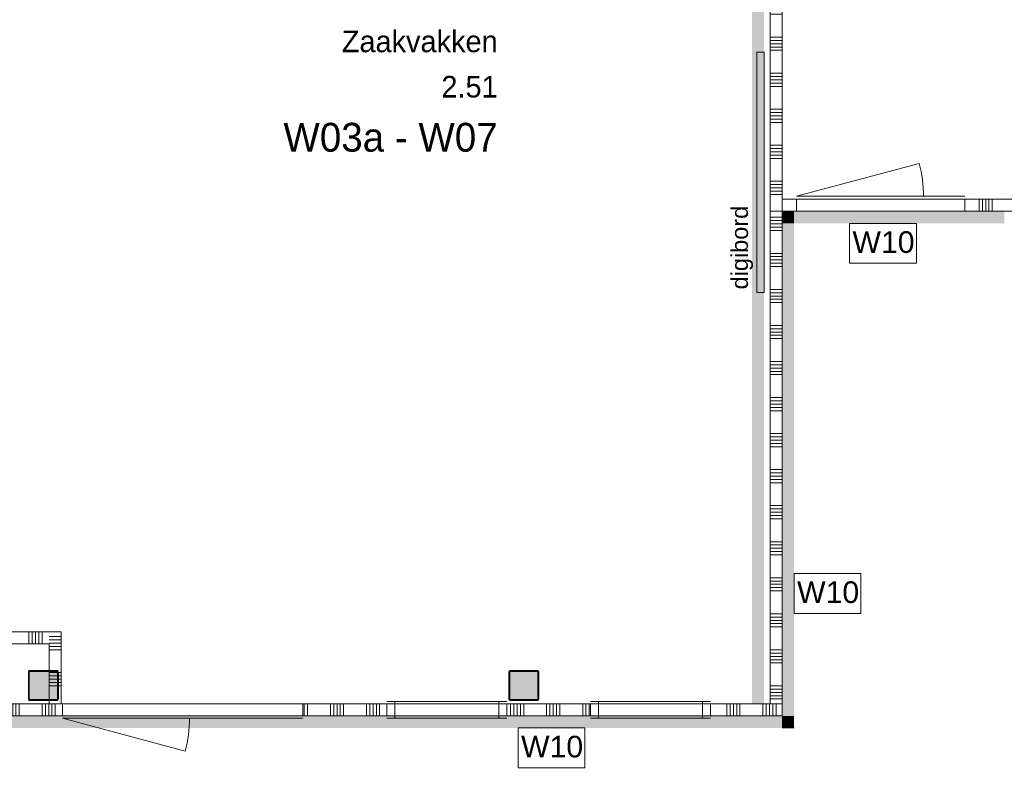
# Model space of a CAD drawing. Header units: millimetres. Extents: x -409 to 257590, y -7854 to 67330.
# Tile 178 of 205: x 81413 to 89610, y 16630 to 22945. Entities that reach past the tile are written whole.
import ezdxf
from ezdxf.enums import TextEntityAlignment as Align

# ---------------------------------------------------------------- set-up
doc = ezdxf.new("R2010")
doc.units = ezdxf.units.MM
doc.header["$MEASUREMENT"] = 0
for name, color, linetype in [('Info Wandafwerking aanduiding', 7, 'Continuous'), ('Info Wandafwerking aanduiding Doorsnede-arcering', 7, 'Continuous'), ('New_22 NC Binnenwanden', 7, 'Continuous'), ('New_22 NC Binnenwanden Deuren', 7, 'Continuous'), ('New_22 NC Binnenwanden Doorsnede-arcering', 7, 'Continuous'), ('New_22 NC Binnenwanden Laagscheidingslijnen', 7, 'Continuous'), ('New_22 NC Binnenwanden Ramen', 7, 'Continuous'), ('New_72 Vaste Inrichting', 7, 'Continuous'), ('New_info tekst digiborden', 7, 'Continuous'), ('New_Info Wandafwerking aanduiding', 7, 'Continuous'), ('New_Info Wandafwerking aanduiding Doorsnede-arcering', 7, 'Continuous'), ('New_Z Ruimtefuncties', 7, 'Continuous'), ('New_Z Ruimtefuncties Zone omranding', 7, 'Continuous'), ('New_Z Ruimtefuncties Zone tekst', 7, 'Continuous'), ('S-COLS-____-OTLN.RVT S', 7, 'Continuous'), ('S-COLS-____-OTLN.RVT S 2D arcering', 7, 'Continuous')]:
    doc.layers.add(name, color=color, linetype=linetype)
doc.styles.add('GENERATED_STYLE_1', font='txt')
doc.styles.add('GENERATED_STYLE_2', font='txt')

# ---------------------------------------------------------------- blocks, each defined once
blk = doc.blocks.new('*X80')
at = {"layer": 'New_22 NC Binnenwanden Doorsnede-arcering', "color": 254, "linetype": 'Continuous', "lineweight": 0, "true_color": 0xe9ebeb}
for p, q in [((87733, 21300), (87660, 21300)), ((87733, 21272.6), (87660, 21272.6)), ((87733, 21245.1), (87660, 21245.1)), ((87760, 21300), (87733, 21300)), ((87760, 21272.6), (87733, 21272.6)), ((87760, 21245.1), (87733, 21245.1)), ((87733, 21217.7), (87660, 21217.7)), ((87733, 21190.3), (87660, 21190.3)), ((87760, 21217.7), (87733, 21217.7)), ((87760, 21190.3), (87733, 21190.3)), ((87733, 21000), (87660, 21000)), ((87760, 21000), (87733, 21000)), ((87733, 20972.6), (87660, 20972.6)), ((87733, 20945.1), (87660, 20945.1)), ((87733, 20917.7), (87660, 20917.7)), ((87760, 20972.6), (87733, 20972.6)), ((87760, 20945.1), (87733, 20945.1)), ((87760, 20917.7), (87733, 20917.7)), ((87733, 20890.3), (87660, 20890.3)), ((87760, 20890.3), (87733, 20890.3)), ((87733, 20700), (87660, 20700)), ((87733, 20672.6), (87660, 20672.6)), ((87760, 20700), (87733, 20700)), ((87760, 20672.6), (87733, 20672.6)), ((87733, 20645.1), (87660, 20645.1)), ((87733, 20617.7), (87660, 20617.7)), ((87733, 20590.3), (87660, 20590.3)), ((87760, 20645.1), (87733, 20645.1)), ((87760, 20617.7), (87733, 20617.7)), ((87760, 20590.3), (87733, 20590.3)), ((87733, 20400), (87660, 20400)), ((87733, 20372.6), (87660, 20372.6)), ((87733, 20345.1), (87660, 20345.1)), ((87760, 20400), (87733, 20400)), ((87760, 20372.6), (87733, 20372.6)), ((87760, 20345.1), (87733, 20345.1)), ((87733, 20317.7), (87660, 20317.7)), ((87733, 20290.3), (87660, 20290.3)), ((87760, 20317.7), (87733, 20317.7)), ((87760, 20290.3), (87733, 20290.3)), ((87733, 20100), (87660, 20100)), ((87760, 20100), (87733, 20100)), ((87733, 20072.6), (87660, 20072.6)), ((87733, 20045.1), (87660, 20045.1)), ((87733, 20017.7), (87660, 20017.7)), ((87760, 20072.6), (87733, 20072.6)), ((87760, 20045.1), (87733, 20045.1)), ((87760, 20017.7), (87733, 20017.7)), ((87733, 19990.3), (87660, 19990.3)), ((87760, 19990.3), (87733, 19990.3)), ((87733, 19800), (87660, 19800)), ((87733, 19772.6), (87660, 19772.6)), ((87760, 19800), (87733, 19800)), ((87760, 19772.6), (87733, 19772.6)), ((87733, 19745.1), (87660, 19745.1)), ((87733, 19717.7), (87660, 19717.7)), ((87733, 19690.3), (87660, 19690.3)), ((87760, 19745.1), (87733, 19745.1)), ((87760, 19717.7), (87733, 19717.7)), ((87760, 19690.3), (87733, 19690.3)), ((87733, 19500), (87660, 19500)), ((87733, 19472.6), (87660, 19472.6)), ((87733, 19445.1), (87660, 19445.1)), ((87760, 19500), (87733, 19500)), ((87760, 19472.6), (87733, 19472.6)), ((87760, 19445.1), (87733, 19445.1)), ((87733, 19417.7), (87660, 19417.7)), ((87733, 19390.3), (87660, 19390.3)), ((87760, 19417.7), (87733, 19417.7)), ((87760, 19390.3), (87733, 19390.3)), ((87733, 19200), (87660, 19200)), ((87760, 19200), (87733, 19200)), ((87733, 19172.6), (87660, 19172.6)), ((87733, 19145.1), (87660, 19145.1)), ((87733, 19117.7), (87660, 19117.7)), ((87760, 19172.6), (87733, 19172.6)), ((87760, 19145.1), (87733, 19145.1)), ((87760, 19117.7), (87733, 19117.7)), ((87733, 19090.3), (87660, 19090.3)), ((87760, 19090.3), (87733, 19090.3)), ((87733, 18900), (87660, 18900)), ((87733, 18872.6), (87660, 18872.6)), ((87760, 18900), (87733, 18900)), ((87760, 18872.6), (87733, 18872.6)), ((87733, 18845.1), (87660, 18845.1)), ((87733, 18817.7), (87660, 18817.7)), ((87733, 18790.3), (87660, 18790.3)), ((87760, 18845.1), (87733, 18845.1)), ((87760, 18817.7), (87733, 18817.7)), ((87760, 18790.3), (87733, 18790.3)), ((87733, 18600), (87660, 18600)), ((87733, 18572.6), (87660, 18572.6)), ((87733, 18545.1), (87660, 18545.1)), ((87760, 18600), (87733, 18600)), ((87760, 18572.6), (87733, 18572.6)), ((87760, 18545.1), (87733, 18545.1)), ((87733, 18517.7), (87660, 18517.7)), ((87733, 18490.3), (87660, 18490.3)), ((87760, 18517.7), (87733, 18517.7)), ((87760, 18490.3), (87733, 18490.3)), ((87733, 18300), (87660, 18300)), ((87760, 18300), (87733, 18300)), ((87733, 18272.6), (87660, 18272.6)), ((87733, 18245.1), (87660, 18245.1)), ((87733, 18217.7), (87660, 18217.7)), ((87760, 18272.6), (87733, 18272.6)), ((87760, 18245.1), (87733, 18245.1)), ((87760, 18217.7), (87733, 18217.7)), ((87733, 18190.3), (87660, 18190.3)), ((87760, 18190.3), (87733, 18190.3)), ((87733, 18000), (87660, 18000)), ((87733, 17972.6), (87660, 17972.6)), ((87760, 18000), (87733, 18000)), ((87760, 17972.6), (87733, 17972.6)), ((87733, 17945.1), (87660, 17945.1)), ((87733, 17917.7), (87660, 17917.7)), ((87733, 17890.3), (87660, 17890.3)), ((87760, 17945.1), (87733, 17945.1)), ((87760, 17917.7), (87733, 17917.7)), ((87760, 17890.3), (87733, 17890.3)), ((87733, 17700), (87660, 17700)), ((87733, 17672.6), (87660, 17672.6)), ((87733, 17645.1), (87660, 17645.1)), ((87760, 17700), (87733, 17700)), ((87760, 17672.6), (87733, 17672.6)), ((87760, 17645.1), (87733, 17645.1)), ((87733, 17617.7), (87660, 17617.7)), ((87733, 17590.3), (87660, 17590.3)), ((87760, 17617.7), (87733, 17617.7)), ((87760, 17590.3), (87733, 17590.3)), ((87733, 17400), (87660, 17400)), ((87760, 17400), (87733, 17400)), ((87733, 17372.6), (87660, 17372.6)), ((87733, 17345.1), (87660, 17345.1)), ((87733, 17317.7), (87660, 17317.7)), ((87760, 17372.6), (87733, 17372.6)), ((87760, 17345.1), (87733, 17345.1)), ((87760, 17317.7), (87733, 17317.7)), ((87733, 17290.3), (87660, 17290.3)), ((87760, 17290.3), (87733, 17290.3))]:
    blk.add_line(p, q, dxfattribs=at)
blk = doc.blocks.new('Wall_5_2', base_point=(87660, 17250))
at = {"layer": 'New_22 NC Binnenwanden', "color": 8, "linetype": 'Continuous', "lineweight": 0, "true_color": 0x778488, "flags": 128}
for points in [[(87660, 21350), (87760, 21350)], [(87660, 21350), (87660, 17250)], [(87760, 17250), (87760, 21350)]]:
    blk.add_lwpolyline(points, dxfattribs=at)
at = {"layer": 'New_22 NC Binnenwanden Laagscheidingslijnen', "color": 8, "linetype": 'Continuous', "lineweight": 0, "true_color": 0x778488}
blk.add_line((87760, 17250), (87660, 17250), dxfattribs=at)
at = {"layer": 'New_22 NC Binnenwanden', "color": 8, "lineweight": 0, "true_color": 0x778488}
blk.add_blockref('*X80', (0, 0), dxfattribs=at)
blk = doc.blocks.new('*X116')
at = {"layer": 'New_22 NC Binnenwanden Doorsnede-arcering', "color": 254, "linetype": 'Continuous', "lineweight": 0, "true_color": 0xe9ebeb}
for p, q in [((89400, 21450), (89400, 21398.2)), ((89400, 21398.2), (89400, 21350)), ((89427.5, 21450), (89427.5, 21398.2)), ((89427.5, 21398.2), (89427.5, 21350)), ((89454.9, 21450), (89454.9, 21398.2)), ((89454.9, 21398.2), (89454.9, 21350)), ((89482.3, 21450), (89482.3, 21398.2)), ((89482.3, 21398.2), (89482.3, 21350)), ((89509.8, 21450), (89509.8, 21398.2)), ((89509.8, 21398.2), (89509.8, 21350)), ((89700, 21450), (89700, 21398.2)), ((89700, 21398.2), (89700, 21350))]:
    blk.add_line(p, q, dxfattribs=at)
blk = doc.blocks.new('D1 zl1-b 22_3')
at = {"layer": 'New_22 NC Binnenwanden Deuren', "color": 1, "linetype": 'Continuous', "lineweight": 0}
for p, q in [((700, 0), (-321, 273.6)), ((-700, 0), (-357, 0)), ((700, 0), (-357, 0))]:
    blk.add_line(p, q, dxfattribs=at)
at = {"layer": 'New_22 NC Binnenwanden Deuren', "color": 7, "linetype": 'Continuous', "lineweight": 0}
for p, q in [((-700, -125), (-700, -25)), ((-700, -125), (-700, -25)), ((700, -125), (700, -25)), ((700, -125), (700, -25))]:
    blk.add_line(p, q, dxfattribs=at)
at = {"layer": 'New_22 NC Binnenwanden Deuren', "color": 1, "linetype": 'Continuous', "lineweight": 0}
blk.add_arc((700, 0), 1057, 165, 180, dxfattribs=at)
blk = doc.blocks.new('Wall_13_2', base_point=(87660, 21350))
at = {"layer": 'New_22 NC Binnenwanden', "color": 8, "linetype": 'Continuous', "lineweight": 0, "true_color": 0x778488}
for p, q in [((87880.2, 21350), (87880.2, 21450)), ((89280.2, 21350), (89280.2, 21450))]:
    blk.add_line(p, q, dxfattribs=at)
at = {"layer": 'New_22 NC Binnenwanden', "color": 8, "linetype": 'Continuous', "lineweight": 0, "true_color": 0x778488, "flags": 128}
for points in [[(87880.2, 21450), (87760, 21450)], [(89710, 21450), (89280.2, 21450)], [(89710, 21350), (89710, 21450)], [(87760, 21350), (87880.2, 21350)], [(89280.2, 21350), (89710, 21350)]]:
    blk.add_lwpolyline(points, dxfattribs=at)
at = {"layer": 'New_22 NC Binnenwanden', "color": 8, "lineweight": 0, "true_color": 0x778488}
blk.add_blockref('*X116', (0, 0), dxfattribs=at)
at = {"layer": 'New_22 NC Binnenwanden Deuren', "color": 1, "linetype": 'Continuous', "lineweight": 0, "xscale": -0.9999999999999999, "zscale": 1000, "rotation": 359.9999131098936}
blk.add_blockref('D1 zl1-b 22_3', (88580.2, 21475), dxfattribs=at)
blk = doc.blocks.new('*X600')
at = {"layer": 'New_22 NC Binnenwanden Doorsnede-arcering', "color": 254, "linetype": 'Continuous', "lineweight": 0, "true_color": 0xe9ebeb}
for p, q in [((80100, 17250), (80100, 17150)), ((80127.4, 17250), (80127.4, 17150)), ((80154.9, 17250), (80154.9, 17150)), ((80182.3, 17250), (80182.3, 17150)), ((80209.7, 17250), (80209.7, 17150)), ((80400, 17250), (80400, 17150)), ((80427.4, 17250), (80427.4, 17150)), ((80454.9, 17250), (80454.9, 17150)), ((80482.3, 17250), (80482.3, 17150)), ((80509.7, 17250), (80509.7, 17150)), ((80700, 17250), (80700, 17150)), ((80727.4, 17250), (80727.4, 17150)), ((80754.9, 17250), (80754.9, 17150)), ((80782.3, 17250), (80782.3, 17150)), ((80809.7, 17250), (80809.7, 17150)), ((81000, 17250), (81000, 17150)), ((81027.4, 17250), (81027.4, 17150)), ((81054.9, 17250), (81054.9, 17150)), ((81082.3, 17250), (81082.3, 17150)), ((81109.7, 17250), (81109.7, 17150)), ((81300, 17250), (81300, 17150)), ((81327.4, 17250), (81327.4, 17150)), ((81354.9, 17250), (81354.9, 17150)), ((81382.3, 17250), (81382.3, 17150)), ((81409.7, 17250), (81409.7, 17150)), ((81600, 17250), (81600, 17150)), ((81627.4, 17250), (81627.4, 17150)), ((81654.9, 17250), (81654.9, 17150)), ((81682.3, 17250), (81682.3, 17150)), ((81709.7, 17250), (81709.7, 17150))]:
    blk.add_line(p, q, dxfattribs=at)
blk = doc.blocks.new('*X601')
at = {"layer": 'New_22 NC Binnenwanden Doorsnede-arcering', "color": 254, "linetype": 'Continuous', "lineweight": 0, "true_color": 0xe9ebeb}
for p, q in [((83782.3, 17250), (83782.3, 17150)), ((83809.7, 17250), (83809.7, 17150)), ((84000, 17250), (84000, 17150)), ((84027.4, 17250), (84027.4, 17150)), ((84054.9, 17250), (84054.9, 17150)), ((84082.3, 17250), (84082.3, 17150)), ((84109.7, 17250), (84109.7, 17150)), ((84300, 17250), (84300, 17150)), ((84327.4, 17250), (84327.4, 17150)), ((84354.9, 17250), (84354.9, 17150)), ((84382.3, 17250), (84382.3, 17150)), ((84409.7, 17250), (84409.7, 17150))]:
    blk.add_line(p, q, dxfattribs=at)
blk = doc.blocks.new('*X602')
at = {"layer": 'New_22 NC Binnenwanden Doorsnede-arcering', "color": 254, "linetype": 'Continuous', "lineweight": 0, "true_color": 0xe9ebeb}
for p, q in [((85500, 17250), (85500, 17150)), ((85527.4, 17250), (85527.4, 17150)), ((85554.9, 17250), (85554.9, 17150)), ((85582.3, 17250), (85582.3, 17150)), ((85609.7, 17250), (85609.7, 17150)), ((85800, 17250), (85800, 17150)), ((85827.4, 17250), (85827.4, 17150)), ((85854.9, 17250), (85854.9, 17150)), ((85882.3, 17250), (85882.3, 17150)), ((85909.7, 17250), (85909.7, 17150)), ((86100, 17250), (86100, 17150)), ((86127.4, 17250), (86127.4, 17150)), ((86154.9, 17250), (86154.9, 17150))]:
    blk.add_line(p, q, dxfattribs=at)
blk = doc.blocks.new('*X603')
at = {"layer": 'New_22 NC Binnenwanden Doorsnede-arcering', "color": 254, "linetype": 'Continuous', "lineweight": 0, "true_color": 0xe9ebeb}
for p, q in [((87300, 17250), (87300, 17150)), ((87327.4, 17250), (87327.4, 17150)), ((87354.9, 17250), (87354.9, 17150)), ((87382.3, 17250), (87382.3, 17150)), ((87409.7, 17250), (87409.7, 17150)), ((87600, 17250), (87600, 17150)), ((87627.4, 17250), (87627.4, 17150)), ((87654.9, 17250), (87654.9, 17150)), ((87682.3, 17227.7), (87682.3, 17150)), ((87709.7, 17200.3), (87709.7, 17150))]:
    blk.add_line(p, q, dxfattribs=at)
blk = doc.blocks.new('R1 22_8')
at = {"layer": 'New_22 NC Binnenwanden Ramen', "color": 1, "linetype": 'Continuous', "lineweight": 0}
for p, q in [((-500, 0), (-433, 0)), ((-433, 0), (-433, -139)), ((-433, 0), (433, 0)), ((433, -139), (433, 0)), ((433, 0), (500, 0)), ((-433, -139), (-500, -139)), ((433, -139), (-433, -139)), ((500, -139), (433, -139))]:
    blk.add_line(p, q, dxfattribs=at)
at = {"layer": 'New_22 NC Binnenwanden Ramen', "color": 9, "linetype": 'Continuous', "lineweight": 0}
for p, q in [((-500, -19), (500, -19)), ((-500, -119), (500, -119))]:
    blk.add_line(p, q, dxfattribs=at)
at = {"layer": 'New_22 NC Binnenwanden Ramen', "color": 7, "linetype": 'Continuous', "lineweight": 0}
for p, q in [((-500, -119), (-500, -19)), ((-500, -119), (-500, -19)), ((500, -119), (500, -19)), ((500, -119), (500, -19))]:
    blk.add_line(p, q, dxfattribs=at)
blk = doc.blocks.new('D1 zl1-b 22_5')
at = {"layer": 'New_22 NC Binnenwanden Deuren', "color": 1, "linetype": 'Continuous', "lineweight": 0}
for p, q in [((1000, 0), (-21, 273.6)), ((-1000, 0), (-57, 0)), ((1000, 0), (-57, 0))]:
    blk.add_line(p, q, dxfattribs=at)
at = {"layer": 'New_22 NC Binnenwanden Deuren', "color": 7, "linetype": 'Continuous', "lineweight": 0}
for p, q in [((-1000, -20), (-1000, -120)), ((-1000, -20), (-1000, -120)), ((1000, -20), (1000, -120)), ((1000, -20), (1000, -120))]:
    blk.add_line(p, q, dxfattribs=at)
at = {"layer": 'New_22 NC Binnenwanden Deuren', "color": 1, "linetype": 'Continuous', "lineweight": 0}
blk.add_arc((1000, 0), 1057, 165, 180, dxfattribs=at)
blk = doc.blocks.new('*X609')
at = {"layer": 'New_22 NC Binnenwanden Doorsnede-arcering', "color": 254, "linetype": 'Continuous', "lineweight": 0, "true_color": 0xe9ebeb}
for p, q in [((87682.3, 17250), (87682.3, 17227.7)), ((87709.7, 17250), (87709.7, 17200.3))]:
    blk.add_line(p, q, dxfattribs=at)
blk = doc.blocks.new('Wall_131_2', base_point=(62280, 17250))
at = {"layer": 'New_22 NC Binnenwanden', "color": 8, "linetype": 'Continuous', "lineweight": 0, "true_color": 0x778488}
for p, q in [((81770, 17150), (81770, 17250)), ((83770, 17150), (83770, 17250)), ((84469.6, 17250), (84469.6, 17150)), ((85469.6, 17250), (85469.6, 17150)), ((86164.6, 17250), (86164.6, 17150)), ((87164.6, 17250), (87164.6, 17150))]:
    blk.add_line(p, q, dxfattribs=at)
at = {"layer": 'New_22 NC Binnenwanden', "color": 8, "linetype": 'Continuous', "lineweight": 0, "true_color": 0x778488, "flags": 128}
for points in [[(81770, 17250), (79960, 17250)], [(84469.6, 17250), (83770, 17250)], [(86164.6, 17250), (85469.6, 17250)], [(87660, 17250), (87164.6, 17250)], [(87760, 17150), (87760, 17250)], [(79960, 17150), (81770, 17150)], [(83770, 17150), (84469.6, 17150)], [(85469.6, 17150), (86164.6, 17150)], [(87164.6, 17150), (87760, 17150)]]:
    blk.add_lwpolyline(points, dxfattribs=at)
at = {"layer": 'New_22 NC Binnenwanden Laagscheidingslijnen', "color": 8, "linetype": 'Continuous', "lineweight": 0, "true_color": 0x778488}
blk.add_line((87760, 17250), (87660, 17250), dxfattribs=at)
at = {"layer": 'New_22 NC Binnenwanden', "color": 8, "lineweight": 0, "true_color": 0x778488}
for name in ['*X600', '*X601', '*X602', '*X603', '*X609']:
    blk.add_blockref(name, (0, 0), dxfattribs=at)
at = {"layer": 'New_22 NC Binnenwanden Deuren', "color": 1, "linetype": 'Continuous', "lineweight": 0, "zscale": 1000, "rotation": 180}
blk.add_blockref('D1 zl1-b 22_5', (82770, 17130), dxfattribs=at)
at = {"layer": 'New_22 NC Binnenwanden Ramen', "color": 1, "linetype": 'Continuous', "lineweight": 0, "zscale": 1000, "rotation": 180}
for p in [(84969.6, 17131), (86664.6, 17131)]:
    blk.add_blockref('R1 22_8', p, dxfattribs=at)
blk = doc.blocks.new('*X1464')
at = {"layer": 'New_22 NC Binnenwanden Doorsnede-arcering', "color": 254, "linetype": 'Continuous', "lineweight": 0, "true_color": 0xe9ebeb}
for p, q in [((81660, 17727.4), (81670.1, 17727.4)), ((81670.1, 17727.4), (81760, 17727.4)), ((81660, 17700), (81670.1, 17700)), ((81670.1, 17700), (81760, 17700)), ((81734.7, 17509.7), (81760, 17509.7)), ((81735, 17482.3), (81760, 17482.3)), ((81735, 17454.9), (81760, 17454.9)), ((81735, 17427.4), (81760, 17427.4)), ((81735, 17400), (81760, 17400))]:
    blk.add_line(p, q, dxfattribs=at)
blk = doc.blocks.new('*X1465')
at = {"layer": 'New_22 NC Binnenwanden Doorsnede-arcering', "color": 254, "linetype": 'Continuous', "lineweight": 0, "true_color": 0xe9ebeb}
for p, q in [((81660, 17509.7), (81670.1, 17509.7)), ((81660, 17482.3), (81670.1, 17482.3)), ((81670.1, 17509.7), (81726.7, 17509.7)), ((81670.1, 17482.3), (81727, 17482.3)), ((81660, 17454.9), (81670.1, 17454.9)), ((81660, 17427.4), (81670.1, 17427.4)), ((81660, 17400), (81670.1, 17400)), ((81670.1, 17454.9), (81727, 17454.9)), ((81670.1, 17427.4), (81727, 17427.4)), ((81670.1, 17400), (81727, 17400))]:
    blk.add_line(p, q, dxfattribs=at)
blk = doc.blocks.new('*X1466')
at = {"layer": 'New_22 NC Binnenwanden Doorsnede-arcering', "color": 254, "linetype": 'Continuous', "lineweight": 0, "true_color": 0xe9ebeb}
for p, q in [((81719.7, 17809.7), (81760, 17809.7)), ((81664.9, 17754.9), (81670.1, 17754.9)), ((81670.1, 17754.9), (81760, 17754.9)), ((81692.3, 17782.3), (81760, 17782.3))]:
    blk.add_line(p, q, dxfattribs=at)
blk = doc.blocks.new('*X1467')
at = {"layer": 'New_22 NC Binnenwanden Doorsnede-arcering', "color": 254, "linetype": 'Continuous', "lineweight": 0, "true_color": 0xe9ebeb}
for p, q in [((81660, 17809.7), (81670.1, 17809.7)), ((81670.1, 17809.7), (81719.7, 17809.7)), ((81660, 17782.3), (81670.1, 17782.3)), ((81660, 17754.9), (81664.9, 17754.9)), ((81670.1, 17782.3), (81692.3, 17782.3))]:
    blk.add_line(p, q, dxfattribs=at)
blk = doc.blocks.new('Wall_351_2', base_point=(81760, 17250))
at = {"layer": 'New_22 NC Binnenwanden', "color": 8, "linetype": 'Continuous', "lineweight": 0, "true_color": 0x778488, "flags": 128}
for points in [[(81760, 17850), (81660, 17850)], [(81760, 17250), (81760, 17850)], [(81660, 17750), (81660, 17525)], [(81660, 17517), (81660, 17283)], [(81660, 17275), (81660, 17250)], [(81760, 17250), (81660, 17250)]]:
    blk.add_lwpolyline(points, dxfattribs=at)
at = {"layer": 'New_22 NC Binnenwanden', "color": 8, "lineweight": 0, "true_color": 0x778488}
for name in ['*X1467', '*X1466', '*X1464', '*X1465']:
    blk.add_blockref(name, (0, 0), dxfattribs=at)
blk = doc.blocks.new('*X1469')
at = {"layer": 'New_22 NC Binnenwanden Doorsnede-arcering', "color": 254, "linetype": 'Continuous', "lineweight": 0, "true_color": 0xe9ebeb}
for p, q in [((80890.3, 17831.9), (80890.3, 17850)), ((80890.3, 17750), (80890.3, 17831.9)), ((80917.7, 17831.9), (80917.7, 17850)), ((80917.7, 17750), (80917.7, 17831.9)), ((80945.1, 17831.9), (80945.1, 17850)), ((80945.1, 17750), (80945.1, 17831.9)), ((80972.6, 17831.9), (80972.6, 17850)), ((80972.6, 17750), (80972.6, 17831.9)), ((81000, 17831.9), (81000, 17850)), ((81000, 17750), (81000, 17831.9)), ((81190.3, 17831.9), (81190.3, 17850)), ((81190.3, 17750), (81190.3, 17831.9)), ((81217.7, 17831.9), (81217.7, 17850)), ((81217.7, 17750), (81217.7, 17831.9)), ((81245.1, 17831.9), (81245.1, 17850)), ((81245.1, 17750), (81245.1, 17831.9)), ((81272.6, 17831.9), (81272.6, 17850)), ((81272.6, 17750), (81272.6, 17831.9)), ((81300, 17831.9), (81300, 17850)), ((81300, 17750), (81300, 17831.9)), ((81490.3, 17831.9), (81490.3, 17850)), ((81490.3, 17750), (81490.3, 17831.9)), ((81517.7, 17831.9), (81517.7, 17850)), ((81517.7, 17750), (81517.7, 17831.9)), ((81545.1, 17831.9), (81545.1, 17850)), ((81545.1, 17750), (81545.1, 17831.9)), ((81572.6, 17831.9), (81572.6, 17850)), ((81572.6, 17750), (81572.6, 17831.9)), ((81600, 17831.9), (81600, 17850)), ((81600, 17750), (81600, 17831.9))]:
    blk.add_line(p, q, dxfattribs=at)
blk = doc.blocks.new('Wall_352_2', base_point=(81760, 17850))
at = {"layer": 'New_22 NC Binnenwanden', "color": 8, "linetype": 'Continuous', "lineweight": 0, "true_color": 0x778488, "flags": 128}
for points in [[(81660, 17850), (80860, 17850)], [(80860, 17850), (80860, 17750)], [(80860, 17750), (81660, 17750)]]:
    blk.add_lwpolyline(points, dxfattribs=at)
at = {"layer": 'New_22 NC Binnenwanden', "color": 8, "lineweight": 0, "true_color": 0x778488}
blk.add_blockref('*X1469', (0, 0), dxfattribs=at)
blk = doc.blocks.new('Wall_362_2', base_point=(89710, 21350))
at = {"layer": 'Info Wandafwerking aanduiding Doorsnede-arcering', "linetype": 'Continuous', "lineweight": 0}
for points in [[(87760, 21350), (87860, 21250), (87860, 21350)], [(87760, 21250), (87860, 21250), (87760, 21350)], [(89610, 21350), (87860, 21350), (87860, 21250), (89610, 21250)]]:
    blk.add_hatch(color=1, dxfattribs=at).paths.add_polyline_path(points)
at = {"layer": 'Info Wandafwerking aanduiding', "color": 9, "linetype": 'Continuous', "lineweight": 0, "flags": 128}
blk.add_lwpolyline([(87760, 21350), (87760, 21250)], dxfattribs=at)
blk = doc.blocks.new('Wall_363_2', base_point=(87760, 21350))
at = {"layer": 'Info Wandafwerking aanduiding Doorsnede-arcering', "linetype": 'Continuous', "lineweight": 0}
for points in [[(87760, 21250), (87760, 17150), (87860, 17150), (87860, 21250)], [(87760, 17150), (87860, 17050), (87860, 17150)], [(87760, 17050), (87860, 17050), (87760, 17150)]]:
    blk.add_hatch(color=1, dxfattribs=at).paths.add_polyline_path(points)
at = {"layer": 'Info Wandafwerking aanduiding', "color": 9, "linetype": 'Continuous', "lineweight": 0, "flags": 128}
blk.add_lwpolyline([(87860, 17050), (87760, 17050)], dxfattribs=at)
blk = doc.blocks.new('Wall_364_2', base_point=(87760, 17150))
at = {"layer": 'Info Wandafwerking aanduiding Doorsnede-arcering', "linetype": 'Continuous', "lineweight": 0}
blk.add_hatch(color=1, dxfattribs=at).paths.add_polyline_path([(87760, 17150), (74410.4, 17150), (74410.4, 17050), (87760, 17050)])
blk = doc.blocks.new('Notitiebord 22 KM')
at = {"layer": 'New_72 Vaste Inrichting', "color": 253, "linetype": 'Continuous', "lineweight": 0, "true_color": 0x99a3a6}
for p, q in [((2000, 60), (0, 60)), ((0, 60), (0, 0)), ((0, 0), (2000, 0)), ((2000, 0), (2000, 60))]:
    blk.add_line(p, q, dxfattribs=at)
blk = doc.blocks.new('Column 378[61]_2', base_point=(0.5, 3))
at = {"layer": 'S-COLS-____-OTLN.RVT S 2D arcering', "linetype": 'Continuous', "lineweight": 0, "true_color": 0x778488}
h = blk.add_hatch(color=8, dxfattribs=at)
h.paths.add_polyline_path([(81485.5, 17291), (81486.5, 17286), (81489.3, 17281.8), (81493.5, 17278.9), (81498.5, 17278), (81722.5, 17278), (81727.5, 17278.9), (81731.7, 17281.8), (81734.5, 17286), (81735.5, 17291), (81735.5, 17515), (81734.5, 17519.9), (81731.7, 17524.1), (81727.5, 17527), (81722.5, 17528), (81498.5, 17528), (81493.5, 17527), (81489.3, 17524.1), (81486.5, 17519.9), (81485.5, 17515)])
h.paths.add_polyline_path([(81722.5, 17286), (81498.5, 17286), (81496.6, 17286.3), (81495, 17287.4), (81493.9, 17289), (81493.5, 17291), (81493.5, 17515), (81493.9, 17516.9), (81495, 17518.5), (81496.6, 17519.6), (81498.5, 17520), (81722.5, 17520), (81724.4, 17519.6), (81726.1, 17518.5), (81727.1, 17516.9), (81727.5, 17515), (81727.5, 17291), (81727.1, 17289), (81726.1, 17287.4), (81724.4, 17286.3)], flags=0)
blk.add_hatch(color=8, dxfattribs=at).paths.add_polyline_path([(81722.5, 17520), (81498.5, 17520), (81496.6, 17519.6), (81495, 17518.5), (81493.9, 17516.9), (81493.5, 17515), (81493.5, 17291), (81493.9, 17289), (81495, 17287.4), (81496.6, 17286.3), (81498.5, 17286), (81722.5, 17286), (81724.4, 17286.3), (81726.1, 17287.4), (81727.1, 17289), (81727.5, 17291), (81727.5, 17515), (81727.1, 17516.9), (81726.1, 17518.5), (81724.4, 17519.6)])
at = {"layer": 'S-COLS-____-OTLN.RVT S', "color": 1, "linetype": 'Continuous', "lineweight": 0}
for p, q in [((81486.5, 17519.9), (81485.5, 17515)), ((81485.5, 17515), (81485.5, 17291)), ((81489.3, 17524.1), (81486.5, 17519.9)), ((81493.5, 17527), (81489.3, 17524.1)), ((81498.5, 17528), (81493.5, 17527)), ((81493.5, 17515), (81493.9, 17516.9)), ((81493.5, 17291), (81493.5, 17515)), ((81493.9, 17516.9), (81495, 17518.5)), ((81495, 17518.5), (81496.6, 17519.6)), ((81496.6, 17519.6), (81498.5, 17520)), ((81722.5, 17528), (81498.5, 17528)), ((81498.5, 17520), (81722.5, 17520)), ((81727.5, 17527), (81722.5, 17528)), ((81722.5, 17520), (81724.4, 17519.6)), ((81724.4, 17519.6), (81726.1, 17518.5)), ((81726.1, 17518.5), (81727.1, 17516.9)), ((81727.1, 17516.9), (81727.5, 17515)), ((81731.7, 17524.1), (81727.5, 17527)), ((81727.5, 17515), (81727.5, 17291)), ((81734.5, 17519.9), (81731.7, 17524.1)), ((81735.5, 17515), (81734.5, 17519.9)), ((81735.5, 17291), (81735.5, 17515)), ((81485.5, 17291), (81486.5, 17286)), ((81486.5, 17286), (81489.3, 17281.8)), ((81489.3, 17281.8), (81493.5, 17278.9)), ((81493.9, 17289), (81493.5, 17291)), ((81493.5, 17278.9), (81498.5, 17278)), ((81495, 17287.4), (81493.9, 17289)), ((81496.6, 17286.3), (81495, 17287.4)), ((81498.5, 17286), (81496.6, 17286.3)), ((81722.5, 17286), (81498.5, 17286)), ((81498.5, 17278), (81722.5, 17278)), ((81724.4, 17286.3), (81722.5, 17286)), ((81722.5, 17278), (81727.5, 17278.9)), ((81726.1, 17287.4), (81724.4, 17286.3)), ((81727.1, 17289), (81726.1, 17287.4)), ((81727.5, 17291), (81727.1, 17289)), ((81727.5, 17278.9), (81731.7, 17281.8)), ((81731.7, 17281.8), (81734.5, 17286)), ((81734.5, 17286), (81735.5, 17291))]:
    blk.add_line(p, q, dxfattribs=at)
blk = doc.blocks.new('Column 379[62]_2', base_point=(0.5, 3))
at = {"layer": 'S-COLS-____-OTLN.RVT S 2D arcering', "linetype": 'Continuous', "lineweight": 0, "true_color": 0x778488}
h = blk.add_hatch(color=8, dxfattribs=at)
h.paths.add_polyline_path([(85485.5, 17291), (85486.5, 17286), (85489.3, 17281.8), (85493.5, 17278.9), (85498.5, 17278), (85722.5, 17278), (85727.5, 17278.9), (85731.7, 17281.8), (85734.5, 17286), (85735.5, 17291), (85735.5, 17515), (85734.5, 17519.9), (85731.7, 17524.1), (85727.5, 17527), (85722.5, 17528), (85498.5, 17528), (85493.5, 17527), (85489.3, 17524.1), (85486.5, 17519.9), (85485.5, 17515)])
h.paths.add_polyline_path([(85722.5, 17286), (85498.5, 17286), (85496.6, 17286.3), (85495, 17287.4), (85493.9, 17289), (85493.5, 17291), (85493.5, 17515), (85493.9, 17516.9), (85495, 17518.5), (85496.6, 17519.6), (85498.5, 17520), (85722.5, 17520), (85724.4, 17519.6), (85726.1, 17518.5), (85727.1, 17516.9), (85727.5, 17515), (85727.5, 17291), (85727.1, 17289), (85726.1, 17287.4), (85724.4, 17286.3)], flags=0)
blk.add_hatch(color=8, dxfattribs=at).paths.add_polyline_path([(85722.5, 17520), (85498.5, 17520), (85496.6, 17519.6), (85495, 17518.5), (85493.9, 17516.9), (85493.5, 17515), (85493.5, 17291), (85493.9, 17289), (85495, 17287.4), (85496.6, 17286.3), (85498.5, 17286), (85722.5, 17286), (85724.4, 17286.3), (85726.1, 17287.4), (85727.1, 17289), (85727.5, 17291), (85727.5, 17515), (85727.1, 17516.9), (85726.1, 17518.5), (85724.4, 17519.6)])
at = {"layer": 'S-COLS-____-OTLN.RVT S', "color": 1, "linetype": 'Continuous', "lineweight": 0}
for p, q in [((85486.5, 17519.9), (85485.5, 17515)), ((85485.5, 17515), (85485.5, 17291)), ((85489.3, 17524.1), (85486.5, 17519.9)), ((85493.5, 17527), (85489.3, 17524.1)), ((85498.5, 17528), (85493.5, 17527)), ((85493.5, 17515), (85493.9, 17516.9)), ((85493.5, 17291), (85493.5, 17515)), ((85493.9, 17516.9), (85495, 17518.5)), ((85495, 17518.5), (85496.6, 17519.6)), ((85496.6, 17519.6), (85498.5, 17520)), ((85722.5, 17528), (85498.5, 17528)), ((85498.5, 17520), (85722.5, 17520)), ((85727.5, 17527), (85722.5, 17528)), ((85722.5, 17520), (85724.4, 17519.6)), ((85724.4, 17519.6), (85726.1, 17518.5)), ((85726.1, 17518.5), (85727.1, 17516.9)), ((85727.1, 17516.9), (85727.5, 17515)), ((85731.7, 17524.1), (85727.5, 17527)), ((85727.5, 17515), (85727.5, 17291)), ((85734.5, 17519.9), (85731.7, 17524.1)), ((85735.5, 17515), (85734.5, 17519.9)), ((85735.5, 17291), (85735.5, 17515)), ((85485.5, 17291), (85486.5, 17286)), ((85486.5, 17286), (85489.3, 17281.8)), ((85489.3, 17281.8), (85493.5, 17278.9)), ((85493.9, 17289), (85493.5, 17291)), ((85493.5, 17278.9), (85498.5, 17278)), ((85495, 17287.4), (85493.9, 17289)), ((85496.6, 17286.3), (85495, 17287.4)), ((85498.5, 17286), (85496.6, 17286.3)), ((85722.5, 17286), (85498.5, 17286)), ((85498.5, 17278), (85722.5, 17278)), ((85724.4, 17286.3), (85722.5, 17286)), ((85722.5, 17278), (85727.5, 17278.9)), ((85726.1, 17287.4), (85724.4, 17286.3)), ((85727.1, 17289), (85726.1, 17287.4)), ((85727.5, 17291), (85727.1, 17289)), ((85727.5, 17278.9), (85731.7, 17281.8)), ((85731.7, 17281.8), (85734.5, 17286)), ((85734.5, 17286), (85735.5, 17291))]:
    blk.add_line(p, q, dxfattribs=at)
blk = doc.blocks.new('Zaakvakken_2.51_53_2', base_point=(84478.4, 22330))
at = {"layer": 'New_Z Ruimtefuncties Zone tekst', "color": 2, "lineweight": 0}
for tag, height, style, p in [('DUMMY_938', 180, 'GENERATED_STYLE_1', (85392.4, 22895.8)), ('ROOM_NAME', 180, 'GENERATED_STYLE_1', (85392.4, 22854.6)), ('ROOM_NUMBER', 180, 'GENERATED_STYLE_1', (85392.4, 22477.5)), ('DUMMY_939', 180, 'GENERATED_STYLE_1', (85392.4, 22518.6)), ('stWallCovering', 240, 'GENERATED_STYLE_2', (85392.4, 22086.6))]:
    blk.add_attdef(tag, text='', height=height, dxfattribs=dict(at, style=style)).set_placement(p, align=Align.TOP_RIGHT)
at = {"layer": 'New_Z Ruimtefuncties Zone tekst', "color": 2, "lineweight": 0, "style": 'GENERATED_STYLE_2'}
blk.add_attdef('DUMMY_940', text='', height=240, dxfattribs=at).set_placement((83564.5, 22141.5), align=Align.TOP_LEFT)
blk = doc.blocks.new('*X2111')
at = {"layer": 'New_22 NC Binnenwanden Doorsnede-arcering', "color": 254, "linetype": 'Continuous', "lineweight": 0, "true_color": 0xe9ebeb}
for p, q in [((87733, 26100), (87660, 26100)), ((87733, 26072.6), (87660, 26072.6)), ((87760, 26100), (87733, 26100)), ((87760, 26072.6), (87733, 26072.6)), ((87733, 26045.1), (87660, 26045.1)), ((87733, 26017.7), (87660, 26017.7)), ((87733, 25990.3), (87660, 25990.3)), ((87760, 26045.1), (87733, 26045.1)), ((87760, 26017.7), (87733, 26017.7)), ((87760, 25990.3), (87733, 25990.3)), ((87733, 25800), (87660, 25800)), ((87733, 25772.6), (87660, 25772.6)), ((87733, 25745.1), (87660, 25745.1)), ((87760, 25800), (87733, 25800)), ((87760, 25772.6), (87733, 25772.6)), ((87760, 25745.1), (87733, 25745.1)), ((87733, 25717.7), (87660, 25717.7)), ((87733, 25690.3), (87660, 25690.3)), ((87760, 25717.7), (87733, 25717.7)), ((87760, 25690.3), (87733, 25690.3)), ((87733, 25500), (87660, 25500)), ((87760, 25500), (87733, 25500)), ((87733, 25472.6), (87660, 25472.6)), ((87733, 25445.1), (87660, 25445.1)), ((87733, 25417.7), (87660, 25417.7)), ((87760, 25472.6), (87733, 25472.6)), ((87760, 25445.1), (87733, 25445.1)), ((87760, 25417.7), (87733, 25417.7)), ((87733, 25390.3), (87660, 25390.3)), ((87760, 25390.3), (87733, 25390.3)), ((87733, 25200), (87660, 25200)), ((87733, 25172.6), (87660, 25172.6)), ((87760, 25200), (87733, 25200)), ((87760, 25172.6), (87733, 25172.6)), ((87733, 25145.1), (87660, 25145.1)), ((87733, 25117.7), (87660, 25117.7)), ((87733, 25090.3), (87660, 25090.3)), ((87760, 25145.1), (87733, 25145.1)), ((87760, 25117.7), (87733, 25117.7)), ((87760, 25090.3), (87733, 25090.3)), ((87733, 24900), (87660, 24900)), ((87733, 24872.6), (87660, 24872.6)), ((87733, 24845.1), (87660, 24845.1)), ((87760, 24900), (87733, 24900)), ((87760, 24872.6), (87733, 24872.6)), ((87760, 24845.1), (87733, 24845.1)), ((87733, 24817.7), (87660, 24817.7)), ((87733, 24790.3), (87660, 24790.3)), ((87760, 24817.7), (87733, 24817.7)), ((87760, 24790.3), (87733, 24790.3)), ((87733, 24600), (87660, 24600)), ((87760, 24600), (87733, 24600)), ((87733, 24572.6), (87660, 24572.6)), ((87733, 24545.1), (87660, 24545.1)), ((87733, 24517.7), (87660, 24517.7)), ((87760, 24572.6), (87733, 24572.6)), ((87760, 24545.1), (87733, 24545.1)), ((87760, 24517.7), (87733, 24517.7)), ((87733, 24490.3), (87660, 24490.3)), ((87760, 24490.3), (87733, 24490.3)), ((87733, 24300), (87660, 24300)), ((87733, 24272.6), (87660, 24272.6)), ((87760, 24300), (87733, 24300)), ((87760, 24272.6), (87733, 24272.6)), ((87733, 24245.1), (87660, 24245.1)), ((87733, 24217.7), (87660, 24217.7)), ((87733, 24190.3), (87660, 24190.3)), ((87760, 24245.1), (87733, 24245.1)), ((87760, 24217.7), (87733, 24217.7)), ((87760, 24190.3), (87733, 24190.3)), ((87733, 24000), (87660, 24000)), ((87733, 23972.6), (87660, 23972.6)), ((87733, 23945.1), (87660, 23945.1)), ((87760, 24000), (87733, 24000)), ((87760, 23972.6), (87733, 23972.6)), ((87760, 23945.1), (87733, 23945.1)), ((87733, 23917.7), (87660, 23917.7)), ((87733, 23890.3), (87660, 23890.3)), ((87760, 23917.7), (87733, 23917.7)), ((87760, 23890.3), (87733, 23890.3)), ((87733, 23700), (87660, 23700)), ((87760, 23700), (87733, 23700)), ((87733, 23672.6), (87660, 23672.6)), ((87733, 23645.1), (87660, 23645.1)), ((87733, 23617.7), (87660, 23617.7)), ((87760, 23672.6), (87733, 23672.6)), ((87760, 23645.1), (87733, 23645.1)), ((87760, 23617.7), (87733, 23617.7)), ((87733, 23590.3), (87660, 23590.3)), ((87760, 23590.3), (87733, 23590.3)), ((87733, 23400), (87660, 23400)), ((87733, 23372.6), (87660, 23372.6)), ((87760, 23400), (87733, 23400)), ((87760, 23372.6), (87733, 23372.6)), ((87733, 23345.1), (87660, 23345.1)), ((87733, 23317.7), (87660, 23317.7)), ((87733, 23290.3), (87660, 23290.3)), ((87760, 23345.1), (87733, 23345.1)), ((87760, 23317.7), (87733, 23317.7)), ((87760, 23290.3), (87733, 23290.3)), ((87733, 23100), (87660, 23100)), ((87733, 23072.6), (87660, 23072.6)), ((87733, 23045.1), (87660, 23045.1)), ((87760, 23100), (87733, 23100)), ((87760, 23072.6), (87733, 23072.6)), ((87760, 23045.1), (87733, 23045.1)), ((87733, 23017.7), (87660, 23017.7)), ((87733, 22990.3), (87660, 22990.3)), ((87760, 23017.7), (87733, 23017.7)), ((87760, 22990.3), (87733, 22990.3)), ((87733, 22800), (87660, 22800)), ((87760, 22800), (87733, 22800)), ((87733, 22772.6), (87660, 22772.6)), ((87733, 22745.1), (87660, 22745.1)), ((87733, 22717.7), (87660, 22717.7)), ((87760, 22772.6), (87733, 22772.6)), ((87760, 22745.1), (87733, 22745.1)), ((87760, 22717.7), (87733, 22717.7)), ((87733, 22690.3), (87660, 22690.3)), ((87760, 22690.3), (87733, 22690.3)), ((87733, 22500), (87660, 22500)), ((87733, 22472.6), (87660, 22472.6)), ((87760, 22500), (87733, 22500)), ((87760, 22472.6), (87733, 22472.6)), ((87733, 22445.1), (87660, 22445.1)), ((87733, 22417.7), (87660, 22417.7)), ((87733, 22390.3), (87660, 22390.3)), ((87760, 22445.1), (87733, 22445.1)), ((87760, 22417.7), (87733, 22417.7)), ((87760, 22390.3), (87733, 22390.3)), ((87733, 22200), (87660, 22200)), ((87733, 22172.6), (87660, 22172.6)), ((87733, 22145.1), (87660, 22145.1)), ((87760, 22200), (87733, 22200)), ((87760, 22172.6), (87733, 22172.6)), ((87760, 22145.1), (87733, 22145.1)), ((87733, 22117.7), (87660, 22117.7)), ((87733, 22090.3), (87660, 22090.3)), ((87760, 22117.7), (87733, 22117.7)), ((87760, 22090.3), (87733, 22090.3)), ((87733, 21900), (87660, 21900)), ((87760, 21900), (87733, 21900)), ((87733, 21872.6), (87660, 21872.6)), ((87733, 21845.1), (87660, 21845.1)), ((87733, 21817.7), (87660, 21817.7)), ((87760, 21872.6), (87733, 21872.6)), ((87760, 21845.1), (87733, 21845.1)), ((87760, 21817.7), (87733, 21817.7)), ((87733, 21790.3), (87660, 21790.3)), ((87760, 21790.3), (87733, 21790.3)), ((87733, 21600), (87660, 21600)), ((87733, 21572.6), (87660, 21572.6)), ((87760, 21600), (87733, 21600)), ((87760, 21572.6), (87733, 21572.6)), ((87733, 21545.1), (87660, 21545.1)), ((87733, 21517.7), (87660, 21517.7)), ((87733, 21490.3), (87660, 21490.3)), ((87760, 21545.1), (87733, 21545.1)), ((87760, 21517.7), (87733, 21517.7)), ((87760, 21490.3), (87733, 21490.3))]:
    blk.add_line(p, q, dxfattribs=at)
blk = doc.blocks.new('Wall_483_2', base_point=(87660, 21350))
at = {"layer": 'New_22 NC Binnenwanden', "color": 8, "linetype": 'Continuous', "lineweight": 0, "true_color": 0x778488, "flags": 128}
for points in [[(87660, 26125), (87760, 26125)], [(87660, 26125), (87660, 21350)], [(87760, 21350), (87760, 26125)], [(87660, 21350), (87760, 21350)]]:
    blk.add_lwpolyline(points, dxfattribs=at)
at = {"layer": 'New_22 NC Binnenwanden', "color": 8, "lineweight": 0, "true_color": 0x778488}
blk.add_blockref('*X2111', (0, 0), dxfattribs=at)
blk = doc.blocks.new('Wall_556_2', base_point=(87560, 26107))
at = {"layer": 'New_Info Wandafwerking aanduiding Doorsnede-arcering', "linetype": 'Continuous', "lineweight": 0, "true_color": 0x000000}
blk.add_hatch(color=18, dxfattribs=at).paths.add_polyline_path([(87510, 26107), (87510, 17250), (87610, 17250), (87610, 26107)])
at = {"layer": 'New_Info Wandafwerking aanduiding', "color": 9, "linetype": 'Continuous', "lineweight": 0, "flags": 128}
for points in [[(87610, 26107), (87510, 26107)], [(87610, 17250), (87510, 17250)]]:
    blk.add_lwpolyline(points, dxfattribs=at)

msp = doc.modelspace()

# ---------------------------------------------------------------- linework, layer by layer
at = {"layer": 'Info Wandafwerking aanduiding', "color": 9, "linetype": 'Continuous', "lineweight": 0, "flags": 128}
for points in [[(88320.8, 21250), (88877.7, 21250), (88877.7, 20917.1), (88320.8, 20917.1)], [(87860, 18335.6), (88416.9, 18335.6), (88416.9, 18002.8), (87860, 18002.8)], [(85561.9, 17050), (86118.7, 17050), (86118.7, 16717.1), (85561.9, 16717.1)]]:
    msp.add_lwpolyline(points, close=True, dxfattribs=at)
at = {"layer": 'New_Z Ruimtefuncties Zone omranding', "color": 211, "linetype": 'Continuous', "lineweight": 0, "true_color": 0xffaaff, "flags": 128}
msp.add_lwpolyline([(80860, 17850), (81760, 17850), (81760, 17250), (85735, 17250), (87660, 17250), (87660, 26100), (85735, 26100), (85735, 26125), (81735, 26125), (80860, 26125)], close=True, dxfattribs=at)
at = {"layer": 'New_Z Ruimtefuncties Zone omranding', "color": 52, "linetype": 'Continuous', "lineweight": 0, "flags": 128}
msp.add_lwpolyline([(87760, 21450), (89710, 21450), (89710, 26100), (87760.1, 26100)], close=True, dxfattribs=at)
at = {"layer": 'New_Z Ruimtefuncties Zone omranding', "color": 41, "linetype": 'Continuous', "lineweight": 0, "true_color": 0xffeeaa, "flags": 128}
msp.add_lwpolyline([(74410.4, 15251.3), (79555, 15251.3), (79555, 15251.2, -0.414214), (80656.2, 14150), (80655, 14150), (80655, 11950, -0.414561), (79555, 10851.3), (79555, 10851.3), (74410.4, 10851.3), (74410.4, 8949.9), (87760, 8949.7), (87760, 4450), (89710, 4450), (89710, 21350), (87760, 21350), (87760, 17150), (75610, 17150), (74410.4, 17150)], format="xyb", close=True, dxfattribs=at)

# ---------------------------------------------------------------- block references
at = {"layer": 'Info Wandafwerking aanduiding', "color": 1, "lineweight": 0}
for name, p in [('Wall_362_2', (89710, 21350)), ('Wall_363_2', (87760, 21350)), ('Wall_364_2', (87760, 17150))]:
    msp.add_blockref(name, p, dxfattribs=at)
at = {"layer": 'New_22 NC Binnenwanden', "color": 8, "lineweight": 0, "true_color": 0x778488}
for name, p in [('Wall_483_2', (87660, 21350)), ('Wall_13_2', (87660, 21350)), ('Wall_5_2', (87660, 17250)), ('Wall_352_2', (81760, 17850)), ('Wall_351_2', (81760, 17250)), ('Wall_131_2', (62280, 17250))]:
    msp.add_blockref(name, p, dxfattribs=at)
at = {"layer": 'New_72 Vaste Inrichting', "color": 1, "linetype": 'Continuous', "lineweight": 0, "xscale": -1, "zscale": 1000, "rotation": 90}
msp.add_blockref('Notitiebord 22 KM', (87610, 22675), dxfattribs=at)
at = {"layer": 'New_Info Wandafwerking aanduiding', "color": 1, "lineweight": 0}
msp.add_blockref('Wall_556_2', (87560, 26107), dxfattribs=at)
at = {"layer": 'New_Z Ruimtefuncties', "color": 2, "linetype": 'Continuous', "lineweight": 0}
msp.add_blockref('Zaakvakken_2.51_53_2', (84478.4, 22330), dxfattribs=at).add_auto_attribs({'ROOM_NAME': 'Zaakvakken', 'ROOM_NUMBER': '2.51', 'stWallCovering': 'W03a - W07'})
at = {"layer": 'S-COLS-____-OTLN.RVT S', "color": 1, "linetype": 'Continuous', "lineweight": 0}
for name in ['Column 378[61]_2', 'Column 379[62]_2']:
    msp.add_blockref(name, (0.5, 3), dxfattribs=at)

# ---------------------------------------------------------------- texts
at = {"layer": 'Info Wandafwerking aanduiding', "color": 2, "linetype": 'Continuous', "lineweight": 0, "char_height": 180, "attachment_point": 1, "style": 'GENERATED_STYLE_1'}
for insert in [(88345.8, 21183.9), (87885, 18269.5), (85586.9, 16983.9)]:
    msp.add_mtext('\\A1;{\\pql;\\fArial|b0|i0|c0|p38;W10}', dxfattribs=dict(at, insert=insert))
at = {"layer": 'New_info tekst digiborden', "color": 2, "linetype": 'Continuous', "lineweight": 0, "insert": (87427.2, 20700), "char_height": 140, "attachment_point": 4, "rotation": 90, "style": 'GENERATED_STYLE_1'}
msp.add_mtext('\\A1;{\\pql;\\fArial|b0|i0|c0|p38;digibord}', dxfattribs=at)

doc.saveas('drawing.dxf')
